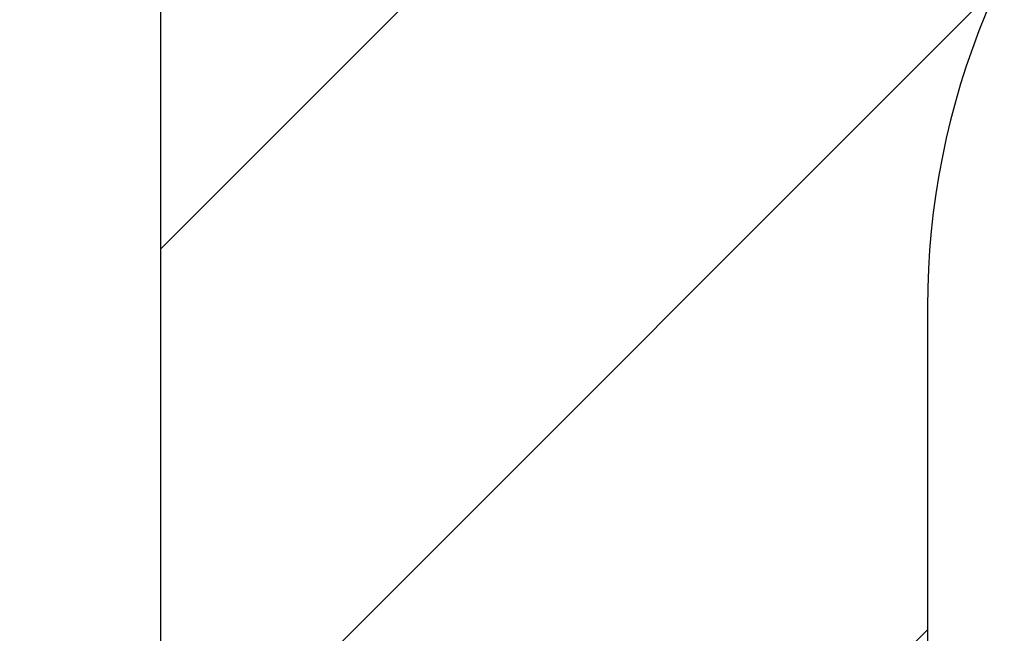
# Model space of a CAD drawing. Header units: millimetres. Extents: x -1777 to 1198744, y 17256 to 76241.
# Tile 136 of 201: x 128323.48 to 128331.19, y 52452.62 to 52457.42. Entities that reach past the tile are written whole.
import ezdxf

# ---------------------------------------------------------------- set-up
doc = ezdxf.new("R2010")
doc.units = ezdxf.units.MM
doc.layers.add('Beschriftung', color=7, linetype='Continuous', lineweight=9)
doc.styles.add('LBB3.5M1000', font='isocp.shx', dxfattribs={"height": 3.5})

msp = doc.modelspace()

# ---------------------------------------------------------------- hatches: boundary and pattern name
at = {"lineweight": 9}
h = msp.add_hatch(dxfattribs=at)
h.set_pattern_fill('ANSI31', color=256)
h.set_pattern_definition([(45, (42400.086, 91010.9538), (-2.24506403, 2.24506403), [])])
h.paths.add_polyline_path([(128430.59851, 52453.67604), (128430.59851, 52456.17604), (128360.59851, 52456.17604), (128360.59851, 52386.17604), (128363.09851, 52386.17604, 0.4142136), (128367.59851, 52390.67604), (128367.59851, 52440.17604, -0.4142136), (128376.59851, 52449.17604), (128426.09851, 52449.17604, 0.4142136)])
h.paths.add_polyline_path([(128384.58417, 52464.17604), (128384.58417, 52467.17604), (128324.58417, 52467.17604), (128324.58417, 52427.17604), (128327.58417, 52427.17604, 0.4142136), (128330.58417, 52430.17604), (128330.58417, 52455.17604, -0.4142136), (128336.58417, 52461.17604), (128381.58417, 52461.17604, 0.4142136)])
h = msp.add_hatch()
h.set_pattern_fill('ANSI33', color=256, scale=50)
h.set_pattern_definition([(45, (42400.1, 91172.18), (-224.5064, 224.5064), []), (45, (42624.6, 91172.18), (-224.5064, 224.5064), [158.75, -79.375])])
h.paths.add_polyline_path([(127935.59851, 51321.72172), (128335.59894, 51321.72172), (128335.59852, 52427.17352), (128324.58417, 52427.17604), (128324.58417, 52461.17604), (127935.59851, 52461.17604)])

# ---------------------------------------------------------------- linework, layer by layer
msp.add_lwpolyline([(128324.58417, 52427.17604), (128324.58417, 52467.17604), (128384.58417, 52467.17604), (128384.58417, 52464.17604, -0.4142136), (128381.58417, 52461.17604), (128336.58417, 52461.17604, 0.4142136), (128330.58417, 52455.17604), (128330.58417, 52430.17604, -0.4142136), (128327.58417, 52427.17604), (128324.58417, 52427.17604)], format="xyb")

# ---------------------------------------------------------------- texts
at = {"layer": 'Beschriftung', "insert": (-641.05085, 52759.07674), "char_height": 500, "width": 7399.7669481, "attachment_point": 1, "style": 'LBB3.5M1000'}
msp.add_mtext('\\pi2004.5;{\\fArial|b0|i0|c0|p34;TOP VIEW\\P\\pi1431.8;\\fArial|b0|i1|c0|p34;DRAUFSICHT\\P\\pi64.583;\\fArial|b0|i0|c0|p34;\\H0.6x;(SECTION THROUGH PUMP HOUSE)\\P\\pi330.31;\\fArial|b0|i1|c0|p34;(SCHNITT DURCH PUMPENHAUS)}', dxfattribs=at)

doc.saveas('drawing.dxf')
